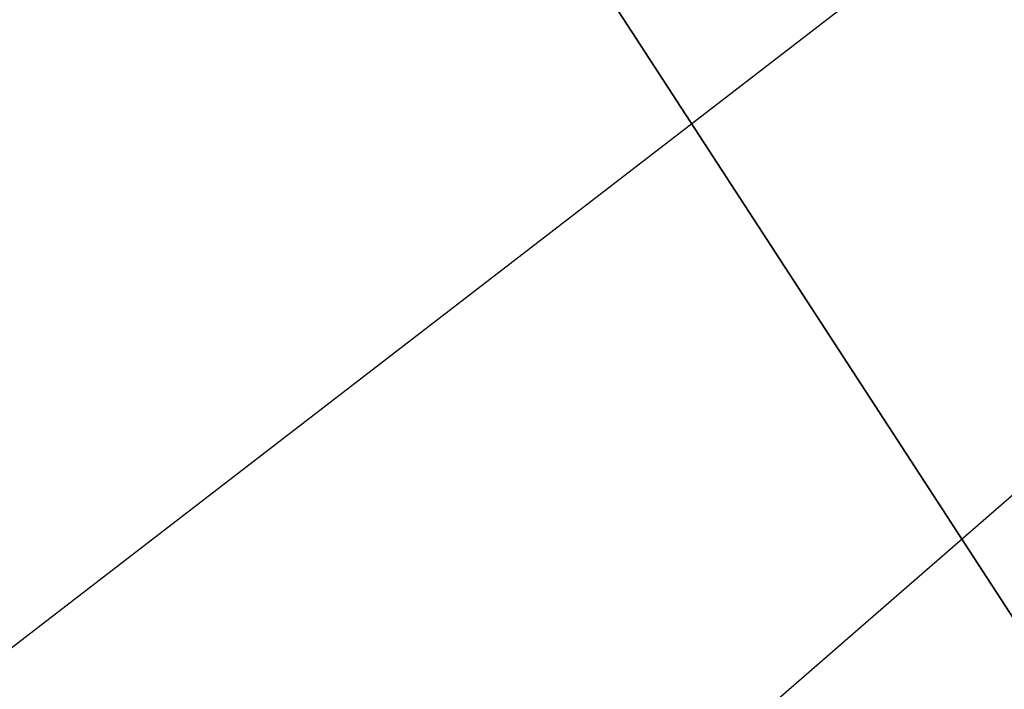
# Model space of a CAD drawing. Extents: x 3.8 to 27.2, y -11.7 to 11.7.
# Tile 51 of 58: x 6.76209 to 6.77166, y -7.33776 to -7.33125. Entities that reach past the tile are written whole.
import ezdxf

# ---------------------------------------------------------------- set-up
doc = ezdxf.new("R2010")
doc.units = 0
doc.header["$MEASUREMENT"] = 0
doc.layers.get('0').update_dxf_attribs({"linetype": 'CONTINUOUS'})

# ---------------------------------------------------------------- blocks, each defined once
blk = doc.blocks.new('LUXORA_ZWIS_MA_Y_STL')
at = {"color": 0}
for p, q in [((6.8320333, -7.2833636, 4.2081647), (6.7380163, -7.3558621, 4.2081647)), ((6.8320333, -7.2833636, 4.2081647), (6.7380163, -7.3558621, 4.2081647)), ((6.7419097, -7.3618467, 4.2083326), (6.8320333, -7.2833636, 4.2081647)), ((6.7419097, -7.3618467, 4.2083326), (6.8320333, -7.2833636, 4.2081647)), ((6.7678617, -7.3310984, 4.2667728), (6.7717551, -7.337083, 4.2669407)), ((6.7678617, -7.3310984, 4.2667728), (6.7717551, -7.337083, 4.2669407))]:
    blk.add_line(p, q, dxfattribs=at)
mesh = blk.add_polyface(dxfattribs=at)
corners = [(6.8311875, -7.2822667, 4.2667728), (6.7717551, -7.337083, 4.2669407), (6.7678617, -7.3310984, 4.2667728)]
mesh.append_faces([[corners[k] for k in face] for face in [(0, 1, 2)]], dxfattribs={"color": 0})
mesh = blk.add_polyface(dxfattribs=at)
corners = [(6.7741628, -7.3675898, 4.2452946), (6.8513873, -7.3084625, 4.2311658), (6.7669678, -7.3735599, 4.2311658), (6.8511831, -7.3081976, 4.2452946)]
mesh.append_faces([[corners[k] for k in face] for face in [(0, 1, 2), (1, 0, 3)]], dxfattribs={"vtx0": -1, "color": 0})

msp = doc.modelspace()

# ---------------------------------------------------------------- block references
at = {"color": 0}
msp.add_blockref('LUXORA_ZWIS_MA_Y_STL', (0, 0), dxfattribs=at)

doc.saveas('drawing.dxf')
